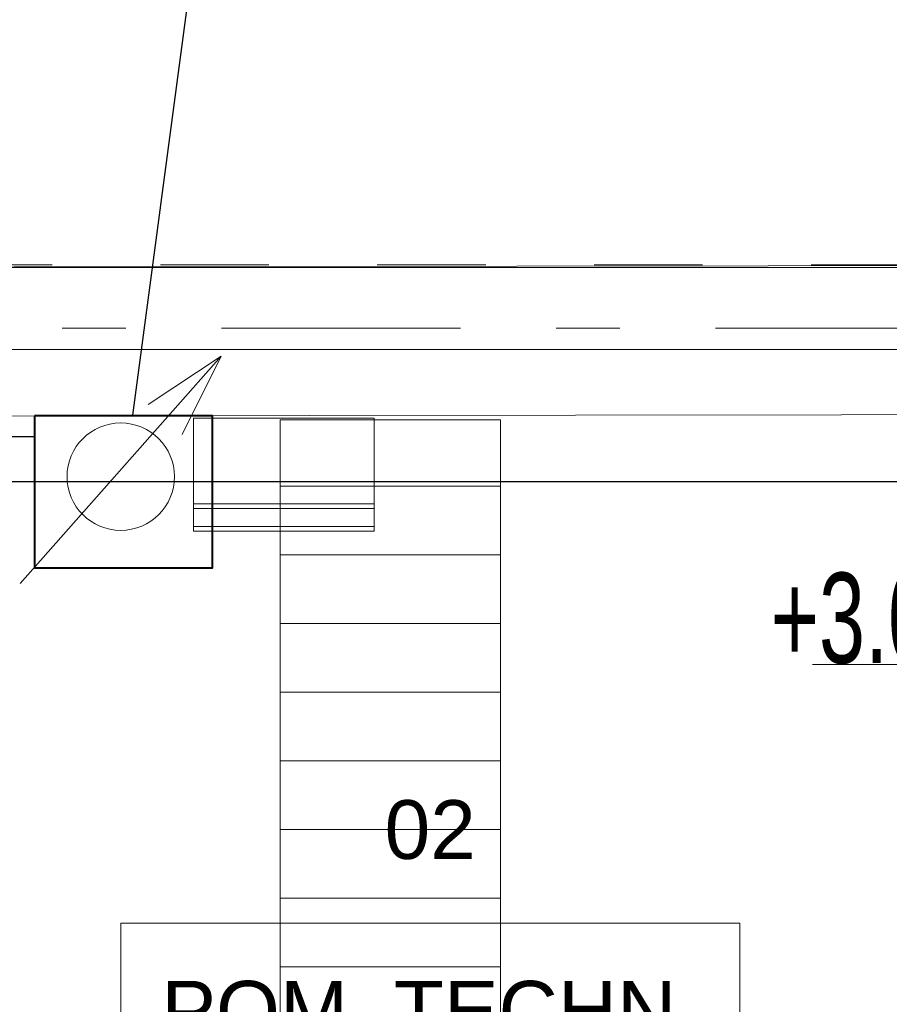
# Model space of a CAD drawing. Header units: millimetres. Extents: x 11681 to 15516, y 25095 to 29743.
# Tile 87 of 96: x 13050 to 13242, y 27975 to 28193. Entities that reach past the tile are written whole.
import ezdxf
from ezdxf import colors
from ezdxf.entities.mleader import LeaderData, LeaderLine
from ezdxf.enums import TextEntityAlignment as Align
from ezdxf.lldxf.tags import DXFTag
from ezdxf.math import Vec2, Vec3

# ---------------------------------------------------------------- set-up
doc = ezdxf.new("R2010")
doc.units = ezdxf.units.MM
doc.linetypes.add('Przerywana', pattern=[48, 24, -24])
doc.linetypes.add('Przerywana podwójnie', pattern=[109.361107, 52.916665, -21.166666, 14.111111, -21.166666])
for name, color, linetype, lineweight, true_color in [('103-Z Zakres opracowania_Nr_pióra__95', 7, 'Continuous', 140, 0x7c7c7c), ('410-K Osie główne_Nr_pióra__95', 7, 'Continuous', 0, 0x7c7c7c), ('420-K Ściany_Nr_pióra__95', 7, 'Continuous', 13, 0x7c7c7c), ('510-I Elektryczne_Nr_pióra__172', 7, 'Continuous', 20, 0x663200), ('Metryczki pomieszczeń Archicada_Nr_pióra__95', 7, 'Continuous', 20, 0x7c7c7c), ('Nowe_460 - Stropy_Nr_pióra__95', 7, 'Continuous', 13, 0x7c7c7c)]:
    doc.layers.add(name, color=color, linetype=linetype, lineweight=lineweight, true_color=true_color)
for name, color, linetype, lineweight in [('201-A Ppoż_Nr_pióra__31', 1, 'Continuous', 30), ('510-I Elektryczne_Nr_pióra__215', 1, 'Continuous', 20), ('510-I Elektryczne_Nr_pióra__235', 5, 'Continuous', 0), ('IS_Opisy_działek_Wodociag', 7, 'SOLID', 13), ('IS_Zimna_woda', 5, 'SOLID', 30), ('Metryczki pomieszczeń Archicada_Nr_pióra__46', 7, 'Continuous', 20), ('XREF', 8, 'Continuous', 9), ('zielona', 92, 'Continuous', 0)]:
    doc.layers.add(name, color=color, linetype=linetype, lineweight=lineweight)
doc.styles.get("Standard").update_dxf_attribs({"font": 'arial.ttf'})
doc.styles.add('STYL_AUTOMATYCZNY_2', font='arial.ttf')
doc.linetypes.add('PPOZ REI 60', pattern='A,0,[1,A.01 RZUT PARTERU1.Shx,S=1.984127,R=0,X=0,Y=0],-400,0', length=400)
tags = doc.linetypes.add('SOLID', pattern=[10, 10, 0]).pattern_tags.tags
tags[6:7] = [DXFTag(74, 4), DXFTag(75, 0), DXFTag(340, '0'), DXFTag(46, 0.0), DXFTag(50, 0.0), DXFTag(44, 0.0), DXFTag(45, 0.0)]
tags[4:5] = [DXFTag(74, 4), DXFTag(75, 0), DXFTag(340, '0'), DXFTag(46, 0.0), DXFTag(50, 0.0), DXFTag(44, 0.0), DXFTag(45, 0.0)]

# ---------------------------------------------------------------- blocks, each defined once
blk = doc.blocks.new('parter 2025.10.15')
at = {"layer": '510-I Elektryczne_Nr_pióra__172', "linetype": 'Continuous', "lineweight": 5}
h = blk.add_hatch(dxfattribs=at)
h.set_pattern_fill('Deska_Podłoga_0001', color=8, style=0, pattern_type=2)
h.set_pattern_definition([(0, (0, 0), (0, 15.2), [])])
h.paths.add_polyline_path([(873.67, 2713.49), (824.88, 2713.49), (824.88, 2309.97), (873.67, 2309.97)])
at = {"layer": '103-Z Zakres opracowania_Nr_pióra__95', "color": 8, "linetype": 'Przerywana', "lineweight": 5}
blk.add_lwpolyline([(-45.53, 3079.65), (654.37, 3079.65), (654.37, 2747.81), (1099.75, 2747.81), (1099.75, 2276.77), (655.29, 2276.77), (655.29, -103.95), (-45.53, -103.95)], close=True, dxfattribs=at)
at = {"layer": '201-A Ppoż_Nr_pióra__31', "color": 8, "linetype": 'PPOZ REI 60', "lineweight": 5}
blk.add_line((641.51, 2729.08), (1082.63, 2729.08), dxfattribs=at)
at = {"layer": '410-K Osie główne_Nr_pióra__95', "color": 8, "linetype": 'Przerywana podwójnie', "lineweight": 5}
blk.add_line((-63, 2733.81), (1039.92, 2733.81), dxfattribs=at)
at = {"layer": '420-K Ściany_Nr_pióra__95', "color": 8, "linetype": 'Continuous', "lineweight": 5, "flags": 128}
for points in [[(1099.75, 2747.81), (654.7, 2747.25)], [(654.75, 2714.25), (1066.75, 2714.77)]]:
    blk.add_lwpolyline(points, dxfattribs=at)
at = {"layer": '510-I Elektryczne_Nr_pióra__172', "color": 8, "linetype": 'Continuous', "lineweight": 5, "flags": 128}
blk.add_lwpolyline([(873.67, 2713.49), (824.88, 2713.49), (824.88, 2309.97), (873.67, 2309.97)], close=True, dxfattribs=at)
at = {"layer": '510-I Elektryczne_Nr_pióra__215', "color": 8, "linetype": 'Continuous', "lineweight": 5}
for p, q in [((805.69, 2694.89), (845.69, 2694.89)), ((805.69, 2689.89), (845.69, 2689.89))]:
    blk.add_line(p, q, dxfattribs=at)
at = {"layer": '510-I Elektryczne_Nr_pióra__215', "color": 8, "linetype": 'Continuous', "lineweight": 5, "flags": 128}
for points in [[(845.69, 2693.89), (845.69, 2713.89), (805.69, 2713.89), (805.69, 2693.89)], [(845.69, 2688.89), (845.69, 2713.89), (805.69, 2713.89), (805.69, 2688.89)]]:
    blk.add_lwpolyline(points, close=True, dxfattribs=at)
at = {"layer": '510-I Elektryczne_Nr_pióra__235', "color": 8, "linetype": 'Continuous', "lineweight": 5}
for p, q in [((767.3, 2677.29), (811.78, 2727.58)), ((811.78, 2727.58), (795.68, 2716.91)), ((811.78, 2727.58), (803.17, 2710.29))]:
    blk.add_line(p, q, dxfattribs=at)
blk.add_circle((789.59, 2700.93), 11.89, dxfattribs=at)
at = {"layer": 'Metryczki pomieszczeń Archicada_Nr_pióra__95', "color": 8, "linetype": 'Continuous', "lineweight": 5}
for p, q in [((926.58, 2602.07), (789.59, 2602.07)), ((789.59, 2602.07), (789.59, 2522.07)), ((789.59, 2602.07), (926.58, 2602.07)), ((789.59, 2562.07), (789.59, 2602.07)), ((926.58, 2522.07), (926.58, 2602.07)), ((926.58, 2602.07), (926.58, 2562.07))]:
    blk.add_line(p, q, dxfattribs=at)
at = {"layer": 'Nowe_460 - Stropy_Nr_pióra__95', "color": 8, "linetype": 'Continuous', "lineweight": 5, "flags": 128}
blk.add_lwpolyline([(1099.75, 2747.25), (655.14, 2747.25), (655.73, 2276.77), (1099.75, 2276.77)], close=True, dxfattribs=at)
at = {"layer": 'Metryczki pomieszczeń Archicada_Nr_pióra__46', "color": 8, "lineweight": 5, "style": 'STYL_AUTOMATYCZNY_2'}
for s, p in [('02', (858.08, 2629.31)), ('POM. TECHN.', (858.08, 2589.31))]:
    blk.add_text(s, height=13, dxfattribs=at).set_placement(p, align=Align.TOP_CENTER)

msp = doc.modelspace()

# ---------------------------------------------------------------- block references
at = {"layer": 'XREF'}
msp.add_blockref('parter 2025.10.15', (12282.34, 25390.78), dxfattribs=at)

# ---------------------------------------------------------------- next in the draw order: linework, layer by layer
at = {"layer": 'IS_Opisy_działek_Wodociag', "ltscale": 0.01}
msp.add_lwpolyline([(13225.05, 28050.16), (13225.05, 28050.16), (13271.91, 28050.16)], dxfattribs=at)
at = {"layer": 'IS_Zimna_woda', "ltscale": 10}
for points in [[(13052.85, 28100.54), (12897.36, 28100.54)], [(13344.08, 28090.54), (13040.37, 28090.54)]]:
    msp.add_lwpolyline(points, dxfattribs=at)
at = {"layer": 'zielona', "color": 0, "lineweight": 40}
msp.add_lwpolyline([(13052.85, 28105.18), (13052.85, 28071.52), (13092.25, 28071.52), (13092.25, 28105.18)], close=True, dxfattribs=at)

# ---------------------------------------------------------------- next in the draw order: texts
at = {"layer": 'IS_Opisy_działek_Wodociag', "ltscale": 10, "insert": (13262.14, 28050.16), "char_height": 20, "attachment_point": 9, "line_spacing_factor": 0.75}
msp.add_mtext('\\C5;\\fArial Narrow|b0|i0;\\W0.8;+3.00', dxfattribs=at)

# ---------------------------------------------------------------- next in the draw order: leaders
at = {"lineweight": 0}
ml = msp.add_multileader_mtext('Standard', dxfattribs=at)
ml.set_content('Istniejący wodomierz zlokalizowany przy suficie')
ml.set_leader_properties()
ml.build(insert=Vec2(0, 0))
ml.multileader.update_dxf_attribs({"text_right_attachment_type": 6, "dogleg_length": 0.36, "arrow_head_size": 0.18})
ctx = ml.context
ctx.base_point, ctx.char_height, ctx.arrow_head_size, ctx.landing_gap_size, ctx.plane_origin = Vec3(13090.14, 28219), 15, 0.18, 0.09, Vec3(13022.6, 28209.68)
ctx.right_attachment = 6
notes = []
notes.append((ctx, [(0, (1, 1, 0), (13089.78, 28219), (1, 0), 0.36, [(0, [(13074.6, 28105.18)], 0, [])])]))
ctx.mtext.insert, ctx.mtext.width, ctx.mtext.flow_direction = Vec3(13090.23, 28228.7), 602.3358, 5
for ctx, leaders in notes:
    for number, flags, end, landing, length, lines in leaders:
        leader = LeaderData()
        leader.index, (leader.has_last_leader_line, leader.has_dogleg_vector, leader.attachment_direction) = number, flags
        leader.last_leader_point, leader.dogleg_vector, leader.dogleg_length = Vec3(end), Vec3(landing), length
        for number, points, colour, breaks in lines:
            line = LeaderLine()
            line.index, line.vertices, line.color, line.breaks = number, Vec3.list(points), colors.encode_raw_color(colour), breaks
            leader.lines.append(line)
        ctx.leaders.append(leader)

doc.saveas('drawing.dxf')
